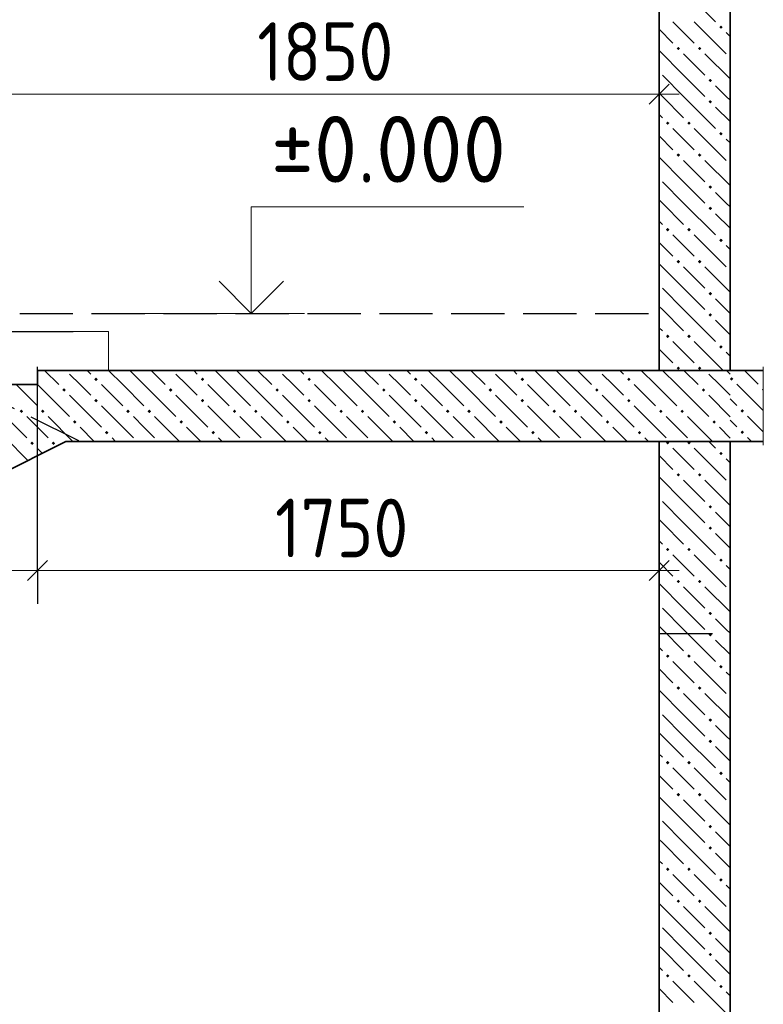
# Model space of a CAD drawing. Header units: millimetres. Extents: x -5 to 21000, y -5 to 14850.
# Tile 12 of 21: x 17504 to 18900, y 5362 to 7209. Entities that reach past the tile are written whole.
import ezdxf

# ---------------------------------------------------------------- set-up
doc = ezdxf.new("R2010")
doc.units = ezdxf.units.MM
doc.linetypes.add('______2', pattern=[135, 100, -35])
for name, color, linetype, lineweight in [('Standard', 7, 'Continuous', 25), ('ЖБ Лента фундамента под плитной частью', 7, 'Continuous', 25), ('Размерная линия_ общее', 7, 'Continuous', 13)]:
    doc.layers.add(name, color=color, linetype=linetype, lineweight=lineweight)
for name, color, linetype, lineweight, true_color in [('ЖБ Лестница', 7, 'Continuous', 25, 0xe0e0ff), ('ЖБ Перекрытие верхний уровень', 7, 'Continuous', 25, 0xe0e0ff), ('ЖБ Стена верхний уровень', 7, 'Continuous', 25, 0x006e00)]:
    doc.layers.add(name, color=color, linetype=linetype, lineweight=lineweight, true_color=true_color)
doc.layers.add('Размерная выноска', color=7, linetype='Continuous')
doc.styles.add('ISOCPEUR', font='txt')

msp = doc.modelspace()

# ---------------------------------------------------------------- hatches: boundary and pattern name
at = {"layer": 'ЖБ Лестница', "linetype": 'Continuous', "lineweight": 18, "transparency": 33554687}
for points in [[(17643.9, 6534.4), (17647.2, 6537.7), (17650.4, 6534.4), (17647.2, 6531.2)], [(17843.9, 6534.4), (17847.2, 6537.7), (17850.4, 6534.4), (17847.2, 6531.2)], [(18043.9, 6534.4), (18047.2, 6537.7), (18050.4, 6534.4), (18047.2, 6531.2)], [(18243.9, 6534.4), (18247.2, 6537.7), (18250.4, 6534.4), (18247.2, 6531.2)], [(18443.9, 6534.4), (18447.2, 6537.7), (18450.4, 6534.4), (18447.2, 6531.2)], [(18643.9, 6534.4), (18647.2, 6537.7), (18650.4, 6534.4), (18647.2, 6531.2)], [(17583.9, 6514.4), (17587.2, 6517.7), (17590.4, 6514.4), (17587.2, 6511.2)], [(17783.9, 6514.4), (17787.2, 6517.7), (17790.4, 6514.4), (17787.2, 6511.2)], [(17983.9, 6514.4), (17987.2, 6517.7), (17990.4, 6514.4), (17987.2, 6511.2)], [(18183.9, 6514.4), (18187.2, 6517.7), (18190.4, 6514.4), (18187.2, 6511.2)], [(18383.9, 6514.4), (18387.2, 6517.7), (18390.4, 6514.4), (18387.2, 6511.2)], [(18583.9, 6514.4), (18587.2, 6517.7), (18590.4, 6514.4), (18587.2, 6511.2)], [(18783.9, 6514.4), (18787.2, 6517.7), (18790.4, 6514.4), (18787.2, 6511.2)], [(17643.9, 6494.4), (17647.2, 6497.7), (17650.4, 6494.4), (17647.2, 6491.2)], [(17843.9, 6494.4), (17847.2, 6497.7), (17850.4, 6494.4), (17847.2, 6491.2)], [(18043.9, 6494.4), (18047.2, 6497.7), (18050.4, 6494.4), (18047.2, 6491.2)], [(18243.9, 6494.4), (18247.2, 6497.7), (18250.4, 6494.4), (18247.2, 6491.2)], [(18443.9, 6494.4), (18447.2, 6497.7), (18450.4, 6494.4), (18447.2, 6491.2)], [(18643.9, 6494.4), (18647.2, 6497.7), (18650.4, 6494.4), (18647.2, 6491.2)], [(17503.9, 6474.4), (17507.2, 6477.7), (17510.4, 6474.4), (17507.2, 6471.2)], [(17543.9, 6474.4), (17547.2, 6477.7), (17550.4, 6474.4), (17547.2, 6471.2)], [(17703.9, 6474.4), (17707.2, 6477.7), (17710.4, 6474.4), (17707.2, 6471.2)], [(17743.9, 6474.4), (17747.2, 6477.7), (17750.4, 6474.4), (17747.2, 6471.2)], [(17903.9, 6474.4), (17907.2, 6477.7), (17910.4, 6474.4), (17907.2, 6471.2)], [(17943.9, 6474.4), (17947.2, 6477.7), (17950.4, 6474.4), (17947.2, 6471.2)], [(18103.9, 6474.4), (18107.2, 6477.7), (18110.4, 6474.4), (18107.2, 6471.2)], [(18143.9, 6474.4), (18147.2, 6477.7), (18150.4, 6474.4), (18147.2, 6471.2)], [(18303.9, 6474.4), (18307.2, 6477.7), (18310.4, 6474.4), (18307.2, 6471.2)], [(18343.9, 6474.4), (18347.2, 6477.7), (18350.4, 6474.4), (18347.2, 6471.2)], [(18503.9, 6474.4), (18507.2, 6477.7), (18510.4, 6474.4), (18507.2, 6471.2)], [(18543.9, 6474.4), (18547.2, 6477.7), (18550.4, 6474.4), (18547.2, 6471.2)], [(18703.9, 6474.4), (18707.2, 6477.7), (18710.4, 6474.4), (18707.2, 6471.2)], [(18743.9, 6474.4), (18747.2, 6477.7), (18750.4, 6474.4), (18747.2, 6471.2)], [(17603.9, 6454.4), (17607.2, 6457.7), (17610.4, 6454.4), (17607.2, 6451.2)], [(17803.9, 6454.4), (17807.2, 6457.7), (17810.4, 6454.4), (17807.2, 6451.2)], [(18003.9, 6454.4), (18007.2, 6457.7), (18010.4, 6454.4), (18007.2, 6451.2)], [(18203.9, 6454.4), (18207.2, 6457.7), (18210.4, 6454.4), (18207.2, 6451.2)], [(18403.9, 6454.4), (18407.2, 6457.7), (18410.4, 6454.4), (18407.2, 6451.2)], [(18603.9, 6454.4), (18607.2, 6457.7), (18610.4, 6454.4), (18607.2, 6451.2)], [(18803.9, 6454.4), (18807.2, 6457.7), (18810.4, 6454.4), (18807.2, 6451.2)], [(17663.9, 6434.4), (17667.2, 6437.7), (17670.4, 6434.4), (17667.2, 6431.2)], [(17863.9, 6434.4), (17867.2, 6437.7), (17870.4, 6434.4), (17867.2, 6431.2)], [(18063.9, 6434.4), (18067.2, 6437.7), (18070.4, 6434.4), (18067.2, 6431.2)], [(18263.9, 6434.4), (18267.2, 6437.7), (18270.4, 6434.4), (18267.2, 6431.2)], [(18463.9, 6434.4), (18467.2, 6437.7), (18470.4, 6434.4), (18467.2, 6431.2)], [(18663.9, 6434.4), (18667.2, 6437.7), (18670.4, 6434.4), (18667.2, 6431.2)], [(17523.9, 6414.4), (17527.2, 6417.7), (17530.4, 6414.4), (17527.2, 6411.2)], [(17563.9, 6414.4), (17567.2, 6417.7), (17570.4, 6414.4), (17567.2, 6411.2)]]:
    msp.add_hatch(color=7, dxfattribs=at).paths.add_polyline_path(points, flags=16)
at = {"layer": 'ЖБ Перекрытие верхний уровень', "linetype": 'Continuous', "lineweight": 18, "transparency": 33554687}
for points in [[(18837.3, 6535.7), (18840, 6538.4), (18843.3, 6535.2), (18840, 6531.9), (18837.3, 6534.6)], [(18896.7, 6515.2), (18899.5, 6517.9), (18899.5, 6512.4)], [(18856.8, 6475.2), (18860, 6478.4), (18863.3, 6475.2), (18860, 6471.9)], [(18856.8, 6435.2), (18860, 6438.4), (18863.3, 6435.2), (18860, 6431.9)]]:
    msp.add_hatch(color=7, dxfattribs=at).paths.add_polyline_path(points, flags=16)
at = {"layer": 'ЖБ Стена верхний уровень', "linetype": 'Continuous', "lineweight": 18, "transparency": 33554687}
for points in [[(18816.8, 7195.2), (18820, 7198.4), (18823.3, 7195.2), (18820, 7191.9)], [(18816.8, 7195.2), (18820, 7198.4), (18823.3, 7195.2), (18820, 7191.9)], [(18736.8, 7155.2), (18740, 7158.4), (18743.3, 7155.2), (18740, 7151.9)], [(18736.8, 7155.2), (18740, 7158.4), (18743.3, 7155.2), (18740, 7151.9)], [(18776.8, 7155.2), (18780, 7158.4), (18783.3, 7155.2), (18780, 7151.9)], [(18776.8, 7155.2), (18780, 7158.4), (18783.3, 7155.2), (18780, 7151.9)], [(18836.8, 7135.2), (18837.3, 7135.7), (18837.3, 7134.6)], [(18836.8, 7135.2), (18837.3, 7135.7), (18837.3, 7134.6)], [(18796.7, 7095.2), (18800, 7098.4), (18803.3, 7095.2), (18800, 7091.9)], [(18796.7, 7095.2), (18800, 7098.4), (18803.3, 7095.2), (18800, 7091.9)], [(18796.7, 7055.2), (18800, 7058.4), (18803.3, 7055.2), (18800, 7051.9)], [(18796.7, 7055.2), (18800, 7058.4), (18803.3, 7055.2), (18800, 7051.9)], [(18716.8, 7015.2), (18720, 7018.4), (18723.3, 7015.2), (18720, 7011.9)], [(18716.8, 7015.2), (18720, 7018.4), (18723.3, 7015.2), (18720, 7011.9)], [(18756.8, 7015.2), (18760, 7018.4), (18763.3, 7015.2), (18760, 7011.9)], [(18756.8, 7015.2), (18760, 7018.4), (18763.3, 7015.2), (18760, 7011.9)], [(18816.8, 6995.2), (18820, 6998.4), (18823.3, 6995.2), (18820, 6991.9)], [(18816.8, 6995.2), (18820, 6998.4), (18823.3, 6995.2), (18820, 6991.9)], [(18736.8, 6955.2), (18740, 6958.4), (18743.3, 6955.2), (18740, 6951.9)], [(18736.8, 6955.2), (18740, 6958.4), (18743.3, 6955.2), (18740, 6951.9)], [(18776.8, 6955.2), (18780, 6958.4), (18783.3, 6955.2), (18780, 6951.9)], [(18776.8, 6955.2), (18780, 6958.4), (18783.3, 6955.2), (18780, 6951.9)], [(18836.8, 6935.2), (18837.3, 6935.7), (18837.3, 6934.6)], [(18836.8, 6935.2), (18837.3, 6935.7), (18837.3, 6934.6)], [(18796.7, 6895.2), (18800, 6898.4), (18803.3, 6895.2), (18800, 6891.9)], [(18796.7, 6895.2), (18800, 6898.4), (18803.3, 6895.2), (18800, 6891.9)], [(18796.7, 6855.2), (18800, 6858.4), (18803.3, 6855.2), (18800, 6851.9)], [(18796.7, 6855.2), (18800, 6858.4), (18803.3, 6855.2), (18800, 6851.9)], [(18716.8, 6815.2), (18720, 6818.4), (18723.3, 6815.2), (18720, 6811.9)], [(18716.8, 6815.2), (18720, 6818.4), (18723.3, 6815.2), (18720, 6811.9)], [(18756.8, 6815.2), (18760, 6818.4), (18763.3, 6815.2), (18760, 6811.9)], [(18756.8, 6815.2), (18760, 6818.4), (18763.3, 6815.2), (18760, 6811.9)], [(18816.8, 6795.2), (18820, 6798.4), (18823.3, 6795.2), (18820, 6791.9)], [(18816.8, 6795.2), (18820, 6798.4), (18823.3, 6795.2), (18820, 6791.9)], [(18736.8, 6755.2), (18740, 6758.4), (18743.3, 6755.2), (18740, 6751.9)], [(18736.8, 6755.2), (18740, 6758.4), (18743.3, 6755.2), (18740, 6751.9)], [(18776.8, 6755.2), (18780, 6758.4), (18783.3, 6755.2), (18780, 6751.9)], [(18776.8, 6755.2), (18780, 6758.4), (18783.3, 6755.2), (18780, 6751.9)], [(18836.8, 6735.2), (18837.3, 6735.7), (18837.3, 6734.6)], [(18836.8, 6735.2), (18837.3, 6735.7), (18837.3, 6734.6)], [(18796.7, 6695.2), (18800, 6698.4), (18803.3, 6695.2), (18800, 6691.9)], [(18796.7, 6695.2), (18800, 6698.4), (18803.3, 6695.2), (18800, 6691.9)], [(18796.7, 6655.2), (18800, 6658.4), (18803.3, 6655.2), (18800, 6651.9)], [(18796.7, 6655.2), (18800, 6658.4), (18803.3, 6655.2), (18800, 6651.9)], [(18716.8, 6615.2), (18720, 6618.4), (18723.3, 6615.2), (18720, 6611.9)], [(18716.8, 6615.2), (18720, 6618.4), (18723.3, 6615.2), (18720, 6611.9)], [(18756.8, 6615.2), (18760, 6618.4), (18763.3, 6615.2), (18760, 6611.9)], [(18756.8, 6615.2), (18760, 6618.4), (18763.3, 6615.2), (18760, 6611.9)], [(18816.8, 6595.2), (18820, 6598.4), (18823.3, 6595.2), (18820, 6591.9)], [(18816.8, 6595.2), (18820, 6598.4), (18823.3, 6595.2), (18820, 6591.9)], [(18736.8, 6555.2), (18740, 6558.4), (18743.3, 6555.2), (18740, 6551.9)], [(18736.8, 6555.2), (18740, 6558.4), (18743.3, 6555.2), (18740, 6551.9)], [(18776.8, 6555.2), (18780, 6558.4), (18783.3, 6555.2), (18780, 6551.9)], [(18776.8, 6555.2), (18780, 6558.4), (18783.3, 6555.2), (18780, 6551.9)], [(18716.8, 6415.2), (18719.3, 6417.8), (18720.7, 6417.8), (18723.3, 6415.2), (18720, 6411.9)], [(18716.8, 6415.2), (18719.3, 6417.8), (18720.7, 6417.8), (18723.3, 6415.2), (18720, 6411.9)], [(18756.8, 6415.2), (18759.3, 6417.8), (18760.7, 6417.8), (18763.3, 6415.2), (18760, 6411.9)], [(18756.8, 6415.2), (18759.3, 6417.8), (18760.7, 6417.8), (18763.3, 6415.2), (18760, 6411.9)], [(18816.8, 6395.2), (18820, 6398.4), (18823.3, 6395.2), (18820, 6391.9)], [(18816.8, 6395.2), (18820, 6398.4), (18823.3, 6395.2), (18820, 6391.9)], [(18736.8, 6355.2), (18740, 6358.4), (18743.3, 6355.2), (18740, 6351.9)], [(18736.8, 6355.2), (18740, 6358.4), (18743.3, 6355.2), (18740, 6351.9)], [(18776.8, 6355.2), (18780, 6358.4), (18783.3, 6355.2), (18780, 6351.9)], [(18776.8, 6355.2), (18780, 6358.4), (18783.3, 6355.2), (18780, 6351.9)], [(18836.8, 6335.2), (18837.3, 6335.7), (18837.3, 6334.6)], [(18836.8, 6335.2), (18837.3, 6335.7), (18837.3, 6334.6)], [(18796.7, 6295.2), (18800, 6298.4), (18803.3, 6295.2), (18800, 6291.9)], [(18796.7, 6295.2), (18800, 6298.4), (18803.3, 6295.2), (18800, 6291.9)], [(18796.7, 6255.2), (18800, 6258.4), (18803.3, 6255.2), (18800, 6251.9)], [(18796.7, 6255.2), (18800, 6258.4), (18803.3, 6255.2), (18800, 6251.9)], [(18716.8, 6215.2), (18720, 6218.4), (18723.3, 6215.2), (18720, 6211.9)], [(18716.8, 6215.2), (18720, 6218.4), (18723.3, 6215.2), (18720, 6211.9)], [(18756.8, 6215.2), (18760, 6218.4), (18763.3, 6215.2), (18760, 6211.9)], [(18756.8, 6215.2), (18760, 6218.4), (18763.3, 6215.2), (18760, 6211.9)], [(18816.8, 6195.2), (18820, 6198.4), (18823.3, 6195.2), (18820, 6191.9)], [(18816.8, 6195.2), (18820, 6198.4), (18823.3, 6195.2), (18820, 6191.9)], [(18736.8, 6155.2), (18740, 6158.4), (18743.3, 6155.2), (18740, 6151.9)], [(18736.8, 6155.2), (18740, 6158.4), (18743.3, 6155.2), (18740, 6151.9)], [(18776.8, 6155.2), (18780, 6158.4), (18783.3, 6155.2), (18780, 6151.9)], [(18776.8, 6155.2), (18780, 6158.4), (18783.3, 6155.2), (18780, 6151.9)], [(18836.8, 6135.2), (18837.3, 6135.7), (18837.3, 6134.6)], [(18836.8, 6135.2), (18837.3, 6135.7), (18837.3, 6134.6)], [(18796.7, 6095.2), (18800, 6098.4), (18803.3, 6095.2), (18800, 6091.9)], [(18796.7, 6095.2), (18800, 6098.4), (18803.3, 6095.2), (18800, 6091.9)], [(18796.7, 6055.2), (18800, 6058.4), (18803.3, 6055.2), (18800, 6051.9)], [(18796.7, 6055.2), (18800, 6058.4), (18803.3, 6055.2), (18800, 6051.9)], [(18716.8, 6015.2), (18720, 6018.4), (18723.3, 6015.2), (18720, 6011.9)], [(18716.8, 6015.2), (18720, 6018.4), (18723.3, 6015.2), (18720, 6011.9)], [(18756.8, 6015.2), (18760, 6018.4), (18763.3, 6015.2), (18760, 6011.9)], [(18756.8, 6015.2), (18760, 6018.4), (18763.3, 6015.2), (18760, 6011.9)], [(18816.8, 5995.2), (18820, 5998.4), (18823.3, 5995.2), (18820, 5991.9)], [(18816.8, 5995.2), (18820, 5998.4), (18823.3, 5995.2), (18820, 5991.9)], [(18736.8, 5955.2), (18740, 5958.4), (18743.3, 5955.2), (18740, 5951.9)], [(18736.8, 5955.2), (18740, 5958.4), (18743.3, 5955.2), (18740, 5951.9)], [(18776.8, 5955.2), (18780, 5958.4), (18783.3, 5955.2), (18780, 5951.9)], [(18776.8, 5955.2), (18780, 5958.4), (18783.3, 5955.2), (18780, 5951.9)], [(18836.8, 5935.2), (18837.3, 5935.7), (18837.3, 5934.6)], [(18836.8, 5935.2), (18837.3, 5935.7), (18837.3, 5934.6)], [(18796.7, 5895.2), (18800, 5898.4), (18803.3, 5895.2), (18800, 5891.9)], [(18796.7, 5895.2), (18800, 5898.4), (18803.3, 5895.2), (18800, 5891.9)], [(18796.7, 5855.2), (18800, 5858.4), (18803.3, 5855.2), (18800, 5851.9)], [(18796.7, 5855.2), (18800, 5858.4), (18803.3, 5855.2), (18800, 5851.9)], [(18716.8, 5815.2), (18720, 5818.4), (18723.3, 5815.2), (18720, 5811.9)], [(18716.8, 5815.2), (18720, 5818.4), (18723.3, 5815.2), (18720, 5811.9)], [(18756.8, 5815.2), (18760, 5818.4), (18763.3, 5815.2), (18760, 5811.9)], [(18756.8, 5815.2), (18760, 5818.4), (18763.3, 5815.2), (18760, 5811.9)], [(18816.8, 5795.2), (18820, 5798.4), (18823.3, 5795.2), (18820, 5791.9)], [(18816.8, 5795.2), (18820, 5798.4), (18823.3, 5795.2), (18820, 5791.9)], [(18736.8, 5755.2), (18740, 5758.4), (18743.3, 5755.2), (18740, 5751.9)], [(18736.8, 5755.2), (18740, 5758.4), (18743.3, 5755.2), (18740, 5751.9)], [(18776.8, 5755.2), (18780, 5758.4), (18783.3, 5755.2), (18780, 5751.9)], [(18776.8, 5755.2), (18780, 5758.4), (18783.3, 5755.2), (18780, 5751.9)], [(18836.8, 5735.2), (18837.3, 5735.7), (18837.3, 5734.6)], [(18836.8, 5735.2), (18837.3, 5735.7), (18837.3, 5734.6)], [(18796.7, 5695.2), (18800, 5698.4), (18803.3, 5695.2), (18800, 5691.9)], [(18796.7, 5695.2), (18800, 5698.4), (18803.3, 5695.2), (18800, 5691.9)], [(18796.7, 5655.2), (18800, 5658.4), (18803.3, 5655.2), (18800, 5651.9)], [(18796.7, 5655.2), (18800, 5658.4), (18803.3, 5655.2), (18800, 5651.9)], [(18716.8, 5615.2), (18720, 5618.4), (18723.3, 5615.2), (18720, 5611.9)], [(18716.8, 5615.2), (18720, 5618.4), (18723.3, 5615.2), (18720, 5611.9)], [(18756.8, 5615.2), (18760, 5618.4), (18763.3, 5615.2), (18760, 5611.9)], [(18756.8, 5615.2), (18760, 5618.4), (18763.3, 5615.2), (18760, 5611.9)], [(18816.8, 5595.2), (18820, 5598.4), (18823.3, 5595.2), (18820, 5591.9)], [(18816.8, 5595.2), (18820, 5598.4), (18823.3, 5595.2), (18820, 5591.9)], [(18736.8, 5555.2), (18740, 5558.4), (18743.3, 5555.2), (18740, 5551.9)], [(18736.8, 5555.2), (18740, 5558.4), (18743.3, 5555.2), (18740, 5551.9)], [(18776.8, 5555.2), (18780, 5558.4), (18783.3, 5555.2), (18780, 5551.9)], [(18776.8, 5555.2), (18780, 5558.4), (18783.3, 5555.2), (18780, 5551.9)], [(18836.8, 5535.2), (18837.3, 5535.7), (18837.3, 5534.6)], [(18836.8, 5535.2), (18837.3, 5535.7), (18837.3, 5534.6)], [(18796.7, 5495.2), (18800, 5498.4), (18803.3, 5495.2), (18800, 5491.9)], [(18796.7, 5495.2), (18800, 5498.4), (18803.3, 5495.2), (18800, 5491.9)], [(18796.7, 5455.2), (18800, 5458.4), (18803.3, 5455.2), (18800, 5451.9)], [(18796.7, 5455.2), (18800, 5458.4), (18803.3, 5455.2), (18800, 5451.9)], [(18716.8, 5415.2), (18720, 5418.4), (18723.3, 5415.2), (18720, 5411.9)], [(18716.8, 5415.2), (18720, 5418.4), (18723.3, 5415.2), (18720, 5411.9)], [(18756.8, 5415.2), (18760, 5418.4), (18763.3, 5415.2), (18760, 5411.9)], [(18756.8, 5415.2), (18760, 5418.4), (18763.3, 5415.2), (18760, 5411.9)], [(18816.8, 5395.2), (18820, 5398.4), (18823.3, 5395.2), (18820, 5391.9)], [(18816.8, 5395.2), (18820, 5398.4), (18823.3, 5395.2), (18820, 5391.9)]]:
    msp.add_hatch(color=7, dxfattribs=at).paths.add_polyline_path(points, flags=16)

# ---------------------------------------------------------------- linework, layer by layer
at = {"layer": 'Standard', "color": 7, "linetype": 'Continuous', "lineweight": 13, "transparency": 33554687}
msp.add_line((18038.6, 6657.8), (17705.3, 6657.8), dxfattribs=at)
msp.add_lwpolyline([(17938.6, 6657.8), (17938.6, 6857.8), (18450.3, 6857.8)], dxfattribs=at)
at = {"layer": 'Standard', "color": 7, "linetype": 'Continuous', "lineweight": 35, "transparency": 33554687}
msp.add_lwpolyline([(17878.1, 6718.3), (17938.6, 6657.8), (17999.1, 6718.3)], dxfattribs=at)
at = {"layer": 'ЖБ Лента фундамента под плитной частью', "color": 253, "linetype": '______2', "lineweight": -3, "true_color": 0xababab, "transparency": 33554687}
msp.add_line((17503.9, 6657.8), (18704, 6657.8), dxfattribs=at)
at = {"layer": 'ЖБ Лестница', "color": 7, "linetype": 'Continuous', "lineweight": 18, "transparency": 33554687}
for p, q in [((17670.5, 6624.4), (17470.5, 6624.4)), ((17670.5, 6551.1), (17670.5, 6624.4))]:
    msp.add_line(p, q, dxfattribs=at)
at = {"layer": 'ЖБ Лестница', "color": 7, "linetype": 'Continuous', "lineweight": 35, "transparency": 33554687}
for p, q in [((17537.2, 6551.1), (17537.2, 6524.4)), ((18837.3, 6551.1), (17537.2, 6551.1)), ((17537.2, 6524.4), (17337.2, 6524.4)), ((15537.2, 5391.1), (17590.5, 6417.8)), ((17590.5, 6417.8), (18837.3, 6417.8))]:
    msp.add_line(p, q, dxfattribs=at)
at = {"layer": 'ЖБ Лестница', "color": 9, "linetype": 'Continuous', "lineweight": 18, "true_color": 0xc7c7c7, "transparency": 33554687}
for p, q in [((17550.5, 6551.1), (17577.2, 6524.4)), ((17617.2, 6524.4), (17597.2, 6544.4)), ((17630.5, 6551.1), (17637.2, 6544.4)), ((17697.2, 6524.4), (17670.5, 6551.1)), ((17710.5, 6551.1), (17737.2, 6524.4)), ((17750.5, 6551.1), (17777.2, 6524.4)), ((17817.2, 6524.4), (17797.2, 6544.4)), ((17830.5, 6551.1), (17837.2, 6544.4)), ((17897.2, 6524.4), (17870.5, 6551.1)), ((17910.5, 6551.1), (17937.2, 6524.4)), ((17950.5, 6551.1), (17977.2, 6524.4)), ((18017.2, 6524.4), (17997.2, 6544.4)), ((18030.5, 6551.1), (18037.2, 6544.4)), ((18097.2, 6524.4), (18070.5, 6551.1)), ((18110.5, 6551.1), (18137.2, 6524.4)), ((18150.5, 6551.1), (18177.2, 6524.4)), ((18217.2, 6524.4), (18197.2, 6544.4)), ((18230.5, 6551.1), (18237.2, 6544.4)), ((18297.2, 6524.4), (18270.5, 6551.1)), ((18310.5, 6551.1), (18337.2, 6524.4)), ((18350.5, 6551.1), (18377.2, 6524.4)), ((18417.2, 6524.4), (18397.2, 6544.4)), ((18430.5, 6551.1), (18437.2, 6544.4)), ((18497.2, 6524.4), (18470.5, 6551.1)), ((18510.5, 6551.1), (18537.2, 6524.4)), ((18550.5, 6551.1), (18577.2, 6524.4)), ((18617.2, 6524.4), (18597.2, 6544.4)), ((18630.5, 6551.1), (18637.2, 6544.4)), ((18697.2, 6524.4), (18670.5, 6551.1)), ((18710.5, 6551.1), (18737.2, 6524.4)), ((18750.5, 6551.1), (18777.2, 6524.4)), ((18817.2, 6524.4), (18797.2, 6544.4)), ((18830.5, 6551.1), (18837.2, 6544.4)), ((17497.2, 6524.4), (17537.2, 6484.4)), ((17637.2, 6504.4), (17617.2, 6524.4)), ((17657.2, 6524.4), (17697.2, 6484.4)), ((17697.2, 6524.4), (17737.2, 6484.4)), ((17737.2, 6524.4), (17797.2, 6464.4)), ((17837.2, 6504.4), (17817.2, 6524.4)), ((17857.2, 6524.4), (17897.2, 6484.4)), ((17897.2, 6524.4), (17937.2, 6484.4)), ((17937.2, 6524.4), (17997.2, 6464.4)), ((18037.2, 6504.4), (18017.2, 6524.4)), ((18057.2, 6524.4), (18097.2, 6484.4)), ((18097.2, 6524.4), (18137.2, 6484.4)), ((18137.2, 6524.4), (18197.2, 6464.4)), ((18237.2, 6504.4), (18217.2, 6524.4)), ((18257.2, 6524.4), (18297.2, 6484.4)), ((18297.2, 6524.4), (18337.2, 6484.4)), ((18337.2, 6524.4), (18397.2, 6464.4)), ((18437.2, 6504.4), (18417.2, 6524.4)), ((18457.2, 6524.4), (18497.2, 6484.4)), ((18497.2, 6524.4), (18537.2, 6484.4)), ((18537.2, 6524.4), (18597.2, 6464.4)), ((18637.2, 6504.4), (18617.2, 6524.4)), ((18657.2, 6524.4), (18697.2, 6484.4)), ((18697.2, 6524.4), (18737.2, 6484.4)), ((18737.2, 6524.4), (18797.2, 6464.4)), ((18837.2, 6504.4), (18817.2, 6524.4)), ((17597.2, 6504.4), (17657.2, 6444.4)), ((17797.2, 6504.4), (17857.2, 6444.4)), ((17997.2, 6504.4), (18057.2, 6444.4)), ((18197.2, 6504.4), (18257.2, 6444.4)), ((18397.2, 6504.4), (18457.2, 6444.4)), ((18597.2, 6504.4), (18657.2, 6444.4)), ((18797.2, 6504.4), (18837.3, 6464.3)), ((17457.2, 6484.4), (17517.2, 6424.4)), ((17657.2, 6484.4), (17717.2, 6424.4)), ((17857.2, 6484.4), (17917.2, 6424.4)), ((18057.2, 6484.4), (18117.2, 6424.4)), ((18257.2, 6484.4), (18317.2, 6424.4)), ((18457.2, 6484.4), (18517.2, 6424.4)), ((18657.2, 6484.4), (18717.2, 6424.4)), ((17537.2, 6444.4), (17517.2, 6464.4)), ((17557.2, 6464.4), (17603.9, 6417.8)), ((17737.2, 6444.4), (17717.2, 6464.4)), ((17757.2, 6464.4), (17803.9, 6417.8)), ((17937.2, 6444.4), (17917.2, 6464.4)), ((17957.2, 6464.4), (18003.9, 6417.8)), ((18137.2, 6444.4), (18117.2, 6464.4)), ((18157.2, 6464.4), (18203.9, 6417.8)), ((18337.2, 6444.4), (18317.2, 6464.4)), ((18357.2, 6464.4), (18403.9, 6417.8)), ((18537.2, 6444.4), (18517.2, 6464.4)), ((18557.2, 6464.4), (18603.9, 6417.8)), ((18737.2, 6444.4), (18717.2, 6464.4)), ((18757.2, 6464.4), (18803.9, 6417.8)), ((17557.2, 6424.4), (17537.2, 6444.4)), ((17617.2, 6444.4), (17643.9, 6417.8)), ((17757.2, 6424.4), (17737.2, 6444.4)), ((17817.2, 6444.4), (17843.9, 6417.8)), ((17957.2, 6424.4), (17937.2, 6444.4)), ((18017.2, 6444.4), (18043.9, 6417.8)), ((18157.2, 6424.4), (18137.2, 6444.4)), ((18217.2, 6444.4), (18243.9, 6417.8)), ((18357.2, 6424.4), (18337.2, 6444.4)), ((18417.2, 6444.4), (18443.9, 6417.8)), ((18557.2, 6424.4), (18537.2, 6444.4)), ((18617.2, 6444.4), (18643.9, 6417.8)), ((18757.2, 6424.4), (18737.2, 6444.4)), ((18817.2, 6444.4), (18837.3, 6424.3)), ((17519.4, 6382.2), (17477.2, 6424.4)), ((17683.9, 6417.8), (17677.2, 6424.4)), ((17883.9, 6417.8), (17877.2, 6424.4)), ((18083.9, 6417.8), (18077.2, 6424.4)), ((18283.9, 6417.8), (18277.2, 6424.4)), ((18483.9, 6417.8), (18477.2, 6424.4)), ((18683.9, 6417.8), (18677.2, 6424.4)), ((17537.2, 6404.4), (17546.1, 6395.6))]:
    msp.add_line(p, q, dxfattribs=at)
at = {"layer": 'ЖБ Лестница', "color": 253, "linetype": '______2', "lineweight": -3, "true_color": 0xababab, "transparency": 33554687}
msp.add_line((17403.9, 6524.4), (17617.2, 6417.8), dxfattribs=at)
at = {"layer": 'ЖБ Лестница', "color": 9, "linetype": 'Continuous', "lineweight": 18, "true_color": 0xc7c7c7, "transparency": 33554687}
msp.add_lwpolyline([(17537.2, 6524.4), (17537.2, 6524.4), (17597.2, 6464.4)], dxfattribs=at)
at = {"layer": 'ЖБ Перекрытие верхний уровень', "color": 7, "linetype": 'Continuous', "lineweight": 35, "transparency": 33554687}
for p, q in [((18899.5, 6551.1), (18837.3, 6551.1)), ((18837.3, 6417.8), (18899.5, 6417.8))]:
    msp.add_line(p, q, dxfattribs=at)
at = {"layer": 'ЖБ Перекрытие верхний уровень', "color": 9, "linetype": 'Continuous', "lineweight": 18, "true_color": 0xc7c7c7, "transparency": 33554687}
for p, q in [((18864.1, 6551.1), (18890, 6525.2)), ((18899.5, 6475.7), (18850, 6525.2)), ((18837.3, 6497.9), (18850, 6485.2)), ((18850, 6445.2), (18837.3, 6457.9)), ((18870, 6465.2), (18899.5, 6435.7)), ((18837.3, 6417.9), (18837.4, 6417.8)), ((18870, 6425.2), (18877.4, 6417.8))]:
    msp.add_line(p, q, dxfattribs=at)
at = {"layer": 'ЖБ Стена верхний уровень', "color": 7, "linetype": 'Continuous', "lineweight": 35, "transparency": 33554687}
for p, q in [((18837.3, 6551.1), (18837.3, 9257.8)), ((18837.3, 6551.1), (18837.3, 9257.8)), ((18704, 8491.1), (18704, 6551.1)), ((18704, 8491.1), (18704, 6551.1)), ((18704, 6551.1), (18837.3, 6551.1)), ((18704, 6417.8), (18704, 4591.1)), ((18704, 6417.8), (18704, 4591.1)), ((18837.3, 6417.8), (18704, 6417.8)), ((18837.3, 4591.1), (18837.3, 6417.8)), ((18837.3, 4591.1), (18837.3, 6417.8))]:
    msp.add_line(p, q, dxfattribs=at)
at = {"layer": 'ЖБ Стена верхний уровень', "color": 251, "linetype": 'Continuous', "lineweight": 18, "true_color": 0x575757, "transparency": 33554687}
for p, q in [((18750, 7265.2), (18810, 7205.2)), ((18750, 7265.2), (18810, 7205.2)), ((18750, 7185.2), (18730, 7205.2)), ((18750, 7185.2), (18730, 7205.2)), ((18770, 7205.2), (18830, 7145.2)), ((18770, 7205.2), (18830, 7145.2)), ((18704, 7191.2), (18730, 7165.2)), ((18704, 7191.2), (18730, 7165.2)), ((18770, 7165.2), (18750, 7185.2)), ((18770, 7165.2), (18750, 7185.2)), ((18830, 7185.2), (18837.3, 7177.9)), ((18830, 7185.2), (18837.3, 7177.9)), ((18750, 7105.2), (18704, 7151.2)), ((18750, 7105.2), (18704, 7151.2)), ((18750, 7145.2), (18790, 7105.2)), ((18750, 7145.2), (18790, 7105.2)), ((18790, 7145.2), (18837.3, 7097.9)), ((18790, 7145.2), (18837.3, 7097.9)), ((18710, 7105.2), (18750, 7065.2)), ((18710, 7105.2), (18750, 7065.2)), ((18750, 7105.2), (18790, 7065.2)), ((18750, 7105.2), (18790, 7065.2)), ((18830, 7065.2), (18810, 7085.2)), ((18830, 7065.2), (18810, 7085.2)), ((18710, 7065.2), (18704, 7071.2)), ((18710, 7065.2), (18704, 7071.2)), ((18710, 7065.2), (18750, 7025.2)), ((18710, 7065.2), (18750, 7025.2)), ((18750, 7065.2), (18810, 7005.2)), ((18750, 7065.2), (18810, 7005.2)), ((18837.3, 7057.9), (18830, 7065.2)), ((18837.3, 7057.9), (18830, 7065.2)), ((18810, 7045.2), (18837.3, 7017.9)), ((18810, 7045.2), (18837.3, 7017.9)), ((18704, 7031.2), (18710, 7025.2)), ((18704, 7031.2), (18710, 7025.2)), ((18750, 6985.2), (18730, 7005.2)), ((18750, 6985.2), (18730, 7005.2)), ((18770, 7005.2), (18830, 6945.2)), ((18770, 7005.2), (18830, 6945.2)), ((18704, 6991.2), (18730, 6965.2)), ((18704, 6991.2), (18730, 6965.2)), ((18770, 6965.2), (18750, 6985.2)), ((18770, 6965.2), (18750, 6985.2)), ((18830, 6985.2), (18837.3, 6977.9)), ((18830, 6985.2), (18837.3, 6977.9)), ((18750, 6905.2), (18704, 6951.2)), ((18750, 6905.2), (18704, 6951.2)), ((18750, 6945.2), (18790, 6905.2)), ((18750, 6945.2), (18790, 6905.2)), ((18790, 6945.2), (18837.3, 6897.9)), ((18790, 6945.2), (18837.3, 6897.9)), ((18710, 6905.2), (18750, 6865.2)), ((18710, 6905.2), (18750, 6865.2)), ((18750, 6905.2), (18790, 6865.2)), ((18750, 6905.2), (18790, 6865.2)), ((18830, 6865.2), (18810, 6885.2)), ((18830, 6865.2), (18810, 6885.2)), ((18710, 6865.2), (18704, 6871.2)), ((18710, 6865.2), (18704, 6871.2)), ((18710, 6865.2), (18750, 6825.2)), ((18710, 6865.2), (18750, 6825.2)), ((18750, 6865.2), (18810, 6805.2)), ((18750, 6865.2), (18810, 6805.2)), ((18837.3, 6857.9), (18830, 6865.2)), ((18837.3, 6857.9), (18830, 6865.2)), ((18810, 6845.2), (18837.3, 6817.9)), ((18810, 6845.2), (18837.3, 6817.9)), ((18704, 6831.2), (18710, 6825.2)), ((18704, 6831.2), (18710, 6825.2)), ((18750, 6785.2), (18730, 6805.2)), ((18750, 6785.2), (18730, 6805.2)), ((18770, 6805.2), (18830, 6745.2)), ((18770, 6805.2), (18830, 6745.2)), ((18704, 6791.2), (18730, 6765.2)), ((18704, 6791.2), (18730, 6765.2)), ((18770, 6765.2), (18750, 6785.2)), ((18770, 6765.2), (18750, 6785.2)), ((18830, 6785.2), (18837.3, 6777.9)), ((18830, 6785.2), (18837.3, 6777.9)), ((18750, 6705.2), (18704, 6751.2)), ((18750, 6705.2), (18704, 6751.2)), ((18750, 6745.2), (18790, 6705.2)), ((18750, 6745.2), (18790, 6705.2)), ((18790, 6745.2), (18837.3, 6697.9)), ((18790, 6745.2), (18837.3, 6697.9)), ((18710, 6705.2), (18750, 6665.2)), ((18710, 6705.2), (18750, 6665.2)), ((18750, 6705.2), (18790, 6665.2)), ((18750, 6705.2), (18790, 6665.2)), ((18710, 6665.2), (18704, 6671.2)), ((18710, 6665.2), (18704, 6671.2)), ((18830, 6665.2), (18810, 6685.2)), ((18830, 6665.2), (18810, 6685.2)), ((18710, 6665.2), (18750, 6625.2)), ((18710, 6665.2), (18750, 6625.2)), ((18750, 6665.2), (18810, 6605.2)), ((18750, 6665.2), (18810, 6605.2)), ((18837.3, 6657.9), (18830, 6665.2)), ((18837.3, 6657.9), (18830, 6665.2)), ((18810, 6645.2), (18837.3, 6617.9)), ((18810, 6645.2), (18837.3, 6617.9)), ((18704, 6631.2), (18710, 6625.2)), ((18704, 6631.2), (18710, 6625.2)), ((18750, 6585.2), (18730, 6605.2)), ((18750, 6585.2), (18730, 6605.2)), ((18770, 6605.2), (18824.1, 6551.1)), ((18770, 6605.2), (18824.1, 6551.1)), ((18704, 6591.2), (18730, 6565.2)), ((18704, 6591.2), (18730, 6565.2)), ((18770, 6565.2), (18750, 6585.2)), ((18770, 6565.2), (18750, 6585.2)), ((18830, 6585.2), (18837.3, 6577.9)), ((18830, 6585.2), (18837.3, 6577.9)), ((18704.1, 6551.1), (18704, 6551.2)), ((18704.1, 6551.1), (18704, 6551.2)), ((18797.4, 6417.8), (18810, 6405.2)), ((18797.4, 6417.8), (18810, 6405.2)), ((18750, 6385.2), (18730, 6405.2)), ((18750, 6385.2), (18730, 6405.2)), ((18770, 6405.2), (18830, 6345.2)), ((18770, 6405.2), (18830, 6345.2)), ((18704, 6391.2), (18730, 6365.2)), ((18704, 6391.2), (18730, 6365.2)), ((18770, 6365.2), (18750, 6385.2)), ((18770, 6365.2), (18750, 6385.2)), ((18830, 6385.2), (18837.3, 6377.9)), ((18830, 6385.2), (18837.3, 6377.9)), ((18750, 6305.2), (18704, 6351.2)), ((18750, 6305.2), (18704, 6351.2)), ((18750, 6345.2), (18790, 6305.2)), ((18750, 6345.2), (18790, 6305.2)), ((18790, 6345.2), (18837.3, 6297.9)), ((18790, 6345.2), (18837.3, 6297.9)), ((18710, 6305.2), (18750, 6265.2)), ((18710, 6305.2), (18750, 6265.2)), ((18750, 6305.2), (18790, 6265.2)), ((18750, 6305.2), (18790, 6265.2)), ((18830, 6265.2), (18810, 6285.2)), ((18830, 6265.2), (18810, 6285.2)), ((18710, 6265.2), (18704, 6271.2)), ((18710, 6265.2), (18704, 6271.2)), ((18710, 6265.2), (18750, 6225.2)), ((18710, 6265.2), (18750, 6225.2)), ((18750, 6265.2), (18810, 6205.2)), ((18750, 6265.2), (18810, 6205.2)), ((18837.3, 6257.9), (18830, 6265.2)), ((18837.3, 6257.9), (18830, 6265.2)), ((18810, 6245.2), (18837.3, 6217.9)), ((18810, 6245.2), (18837.3, 6217.9)), ((18704, 6231.2), (18710, 6225.2)), ((18704, 6231.2), (18710, 6225.2)), ((18704, 6191.2), (18730, 6165.2)), ((18704, 6191.2), (18730, 6165.2)), ((18750, 6185.2), (18730, 6205.2)), ((18750, 6185.2), (18730, 6205.2)), ((18770, 6205.2), (18830, 6145.2)), ((18770, 6205.2), (18830, 6145.2)), ((18770, 6165.2), (18750, 6185.2)), ((18770, 6165.2), (18750, 6185.2)), ((18830, 6185.2), (18837.3, 6177.9)), ((18830, 6185.2), (18837.3, 6177.9)), ((18750, 6105.2), (18704, 6151.2)), ((18750, 6105.2), (18704, 6151.2)), ((18750, 6145.2), (18790, 6105.2)), ((18750, 6145.2), (18790, 6105.2)), ((18790, 6145.2), (18837.3, 6097.9)), ((18790, 6145.2), (18837.3, 6097.9)), ((18710, 6105.2), (18750, 6065.2)), ((18710, 6105.2), (18750, 6065.2)), ((18750, 6105.2), (18790, 6065.2)), ((18750, 6105.2), (18790, 6065.2)), ((18830, 6065.2), (18810, 6085.2)), ((18830, 6065.2), (18810, 6085.2)), ((18710, 6065.2), (18704, 6071.2)), ((18710, 6065.2), (18704, 6071.2)), ((18710, 6065.2), (18750, 6025.2)), ((18710, 6065.2), (18750, 6025.2)), ((18750, 6065.2), (18810, 6005.2)), ((18750, 6065.2), (18810, 6005.2)), ((18837.3, 6057.9), (18830, 6065.2)), ((18837.3, 6057.9), (18830, 6065.2)), ((18810, 6045.2), (18837.3, 6017.9)), ((18810, 6045.2), (18837.3, 6017.9)), ((18704, 6031.2), (18710, 6025.2)), ((18704, 6031.2), (18710, 6025.2)), ((18750, 5985.2), (18730, 6005.2)), ((18750, 5985.2), (18730, 6005.2)), ((18770, 6005.2), (18830, 5945.2)), ((18770, 6005.2), (18830, 5945.2)), ((18704, 5991.2), (18730, 5965.2)), ((18704, 5991.2), (18730, 5965.2)), ((18770, 5965.2), (18750, 5985.2)), ((18770, 5965.2), (18750, 5985.2)), ((18830, 5985.2), (18837.3, 5977.9)), ((18830, 5985.2), (18837.3, 5977.9)), ((18750, 5905.2), (18704, 5951.2)), ((18750, 5905.2), (18704, 5951.2)), ((18750, 5945.2), (18790, 5905.2)), ((18750, 5945.2), (18790, 5905.2)), ((18790, 5945.2), (18837.3, 5897.9)), ((18790, 5945.2), (18837.3, 5897.9)), ((18710, 5905.2), (18750, 5865.2)), ((18710, 5905.2), (18750, 5865.2)), ((18750, 5905.2), (18790, 5865.2)), ((18750, 5905.2), (18790, 5865.2)), ((18830, 5865.2), (18810, 5885.2)), ((18830, 5865.2), (18810, 5885.2)), ((18710, 5865.2), (18704, 5871.2)), ((18710, 5865.2), (18704, 5871.2)), ((18710, 5865.2), (18750, 5825.2)), ((18710, 5865.2), (18750, 5825.2)), ((18750, 5865.2), (18810, 5805.2)), ((18750, 5865.2), (18810, 5805.2)), ((18837.3, 5857.9), (18830, 5865.2)), ((18837.3, 5857.9), (18830, 5865.2)), ((18810, 5845.2), (18837.3, 5817.9)), ((18810, 5845.2), (18837.3, 5817.9)), ((18704, 5831.2), (18710, 5825.2)), ((18704, 5831.2), (18710, 5825.2)), ((18750, 5785.2), (18730, 5805.2)), ((18750, 5785.2), (18730, 5805.2)), ((18770, 5805.2), (18830, 5745.2)), ((18770, 5805.2), (18830, 5745.2)), ((18704, 5791.2), (18730, 5765.2)), ((18704, 5791.2), (18730, 5765.2)), ((18770, 5765.2), (18750, 5785.2)), ((18770, 5765.2), (18750, 5785.2)), ((18830, 5785.2), (18837.3, 5777.9)), ((18830, 5785.2), (18837.3, 5777.9)), ((18750, 5705.2), (18704, 5751.2)), ((18750, 5705.2), (18704, 5751.2)), ((18750, 5745.2), (18790, 5705.2)), ((18750, 5745.2), (18790, 5705.2)), ((18790, 5745.2), (18837.3, 5697.9)), ((18790, 5745.2), (18837.3, 5697.9)), ((18710, 5705.2), (18750, 5665.2)), ((18710, 5705.2), (18750, 5665.2)), ((18750, 5705.2), (18790, 5665.2)), ((18750, 5705.2), (18790, 5665.2)), ((18830, 5665.2), (18810, 5685.2)), ((18830, 5665.2), (18810, 5685.2)), ((18710, 5665.2), (18704, 5671.2)), ((18710, 5665.2), (18704, 5671.2)), ((18710, 5665.2), (18750, 5625.2)), ((18710, 5665.2), (18750, 5625.2)), ((18750, 5665.2), (18810, 5605.2)), ((18750, 5665.2), (18810, 5605.2)), ((18837.3, 5657.9), (18830, 5665.2)), ((18837.3, 5657.9), (18830, 5665.2)), ((18810, 5645.2), (18837.3, 5617.9)), ((18810, 5645.2), (18837.3, 5617.9)), ((18704, 5631.2), (18710, 5625.2)), ((18704, 5631.2), (18710, 5625.2)), ((18750, 5585.2), (18730, 5605.2)), ((18750, 5585.2), (18730, 5605.2)), ((18770, 5605.2), (18830, 5545.2)), ((18770, 5605.2), (18830, 5545.2)), ((18704, 5591.2), (18730, 5565.2)), ((18704, 5591.2), (18730, 5565.2)), ((18770, 5565.2), (18750, 5585.2)), ((18770, 5565.2), (18750, 5585.2)), ((18830, 5585.2), (18837.3, 5577.9)), ((18830, 5585.2), (18837.3, 5577.9)), ((18750, 5505.2), (18704, 5551.2)), ((18750, 5505.2), (18704, 5551.2)), ((18750, 5545.2), (18790, 5505.2)), ((18750, 5545.2), (18790, 5505.2)), ((18790, 5545.2), (18837.3, 5497.9)), ((18790, 5545.2), (18837.3, 5497.9)), ((18710, 5505.2), (18750, 5465.2)), ((18710, 5505.2), (18750, 5465.2)), ((18750, 5505.2), (18790, 5465.2)), ((18750, 5505.2), (18790, 5465.2)), ((18710, 5465.2), (18704, 5471.2)), ((18710, 5465.2), (18704, 5471.2)), ((18830, 5465.2), (18810, 5485.2)), ((18830, 5465.2), (18810, 5485.2)), ((18710, 5465.2), (18750, 5425.2)), ((18710, 5465.2), (18750, 5425.2)), ((18750, 5465.2), (18810, 5405.2)), ((18750, 5465.2), (18810, 5405.2)), ((18837.3, 5457.9), (18830, 5465.2)), ((18837.3, 5457.9), (18830, 5465.2)), ((18810, 5445.2), (18837.3, 5417.9)), ((18810, 5445.2), (18837.3, 5417.9)), ((18704, 5431.2), (18710, 5425.2)), ((18704, 5431.2), (18710, 5425.2)), ((18750, 5385.2), (18730, 5405.2)), ((18750, 5385.2), (18730, 5405.2)), ((18770, 5405.2), (18830, 5345.2)), ((18770, 5405.2), (18830, 5345.2)), ((18704, 5391.2), (18730, 5365.2)), ((18704, 5391.2), (18730, 5365.2)), ((18770, 5365.2), (18750, 5385.2)), ((18770, 5365.2), (18750, 5385.2)), ((18830, 5385.2), (18837.3, 5377.9)), ((18830, 5385.2), (18837.3, 5377.9))]:
    msp.add_line(p, q, dxfattribs=at)
at = {"layer": 'ЖБ Стена верхний уровень', "color": 253, "linetype": '______2', "lineweight": -3, "true_color": 0xababab, "transparency": 33554687}
for p, q in [((18704, 6417.8), (18837.3, 6417.8)), ((18704, 6057.8), (18837.3, 6057.8)), ((18704, 6057.8), (18837.3, 6057.8))]:
    msp.add_line(p, q, dxfattribs=at)
at = {"layer": 'Размерная выноска', "color": 7, "linetype": 'Continuous', "lineweight": 13, "transparency": 33554687}
msp.add_line((18899.5, 6557.8), (18899.5, 6411.1), dxfattribs=at)
at = {"layer": 'Размерная линия_ общее', "color": 253, "linetype": 'Continuous', "lineweight": -3, "true_color": 0xa0a0a0, "transparency": 33554687}
for p, q in [((18704, 7069.4), (18704, 7131.9)), ((18704, 7069.4), (18704, 7006.9)), ((18704, 7069.4), (18704, 7015.8)), ((17537.2, 6175.5), (17537.2, 6238)), ((18704, 6175.5), (18704, 6238)), ((17537.2, 6175.5), (17537.2, 6113)), ((18704, 6175.5), (18704, 6113)), ((18704, 6175.5), (18704, 6175.5))]:
    msp.add_line(p, q, dxfattribs=at)
at = {"layer": 'Размерная линия_ общее', "color": 7, "linetype": 'Continuous', "lineweight": 25, "transparency": 33554687}
for p, q in [((18685.2, 7050.7), (18722.7, 7088.2)), ((17518.4, 6156.7), (17555.9, 6194.2)), ((18685.2, 6156.7), (18722.7, 6194.2))]:
    msp.add_line(p, q, dxfattribs=at)
at = {"layer": 'Размерная линия_ общее', "color": 7, "linetype": 'Continuous', "lineweight": 13, "transparency": 33554687}
for p, q in [((17470.5, 7069.4), (18704, 7069.4)), ((18704, 7069.4), (18741.5, 7069.4)), ((15537.2, 6175.5), (17537.2, 6175.5)), ((17537.2, 6175.5), (18704, 6175.5)), ((18704, 6175.5), (18741.5, 6175.5))]:
    msp.add_line(p, q, dxfattribs=at)
at = {"layer": 'Размерная линия_ общее', "color": 253, "linetype": 'Continuous', "lineweight": -3, "true_color": 0xa0a0a0, "transparency": 33554687}
for points in [[(14085.5, 6624.4), (15583.9, 6624.4), (15583.9, 6624.4), (17604, 6624.4)], [(17537.2, 6175.5), (17537.2, 6184), (17537.2, 6184), (17537.2, 6557.8)]]:
    msp.add_lwpolyline(points, dxfattribs=at)

# ---------------------------------------------------------------- texts
at = {"layer": 'Standard', "color": 253, "linetype": 'Continuous', "lineweight": 25, "true_color": 0xa0a0a0, "transparency": 33554687, "insert": (17975.3, 6903.6), "char_height": 125, "width": 533.929, "attachment_point": 7, "style": 'ISOCPEUR'}
msp.add_mtext('\\W0.95;%%p0.000', dxfattribs=at)
at = {"layer": 'Размерная линия_ общее', "color": 7, "linetype": 'Continuous', "lineweight": 25, "transparency": 33554687, "char_height": 110, "width": 333.451, "attachment_point": 7, "style": 'ISOCPEUR'}
for s, insert in [('\\W0.87;1850', (17949.7, 7094.4)), ('\\W0.87;1750', (17983.1, 6200.5))]:
    msp.add_mtext(s, dxfattribs=dict(at, insert=insert))

doc.saveas('drawing.dxf')
